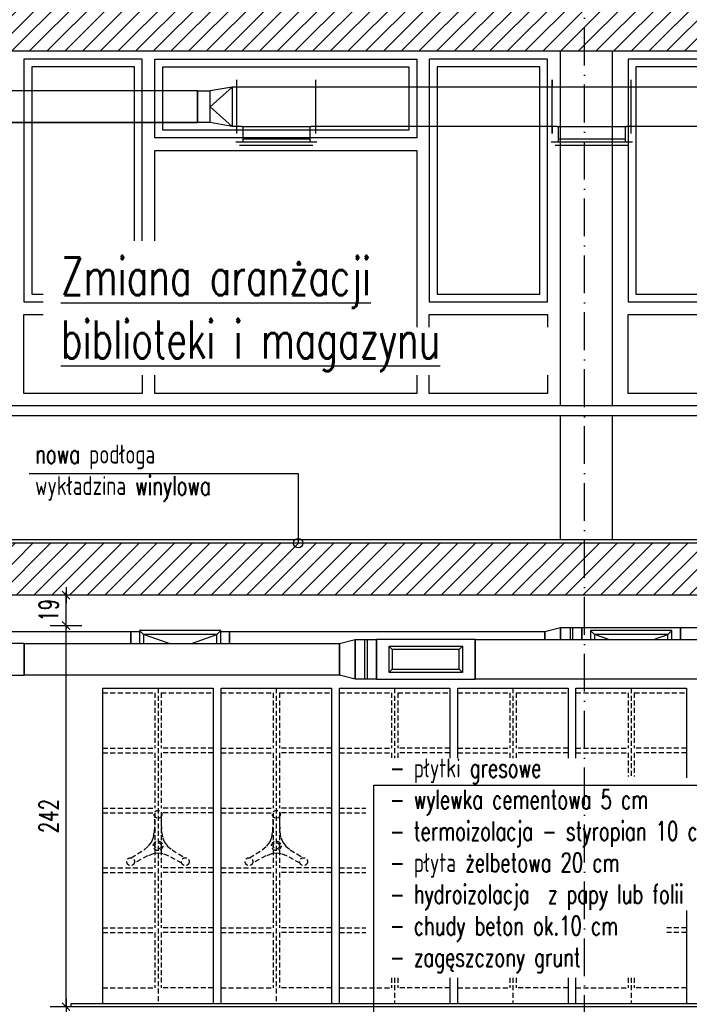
# Model space of a CAD drawing. Header units: millimetres. Extents: x 167273 to 188273, y -125105 to -88145.
# Tile 82 of 210: x 174254 to 174678, y -106800 to -106175. Entities that reach past the tile are written whole.
import ezdxf

# ---------------------------------------------------------------- set-up
doc = ezdxf.new("R2010")
doc.units = ezdxf.units.MM
doc.header["$PDMODE"] = 35
doc.header["$PDSIZE"] = 5
doc.linetypes.add('ACAD_ISO10W100', pattern=[18, 12, -3, 0, -3])
doc.linetypes.add('HIDDEN', pattern=[9.525, 6.35, -3.175])
for name, color, linetype in [('a-op_leader', 9, 'Continuous'), ('a-op_text', 9, 'Continuous'), ('a-osie', 1, 'ACAD_ISO10W100'), ('a-poziomy', 9, 'Continuous'), ('a-wymiary', 9, 'Continuous'), ('b-cienka', 9, 'Continuous'), ('b-widokowa', 7, 'Continuous'), ('b-ściany', 2, 'Continuous'), ('c-meb_przerywana', 5, 'HIDDEN'), ('c-meble', 5, 'Continuous'), ('h-hatch', 8, 'Continuous')]:
    doc.layers.add(name, color=color, linetype=linetype)
doc.layers.add('x-pom', color=6, linetype='HIDDEN', plot=False)
doc.styles.add('PPAB_100', font='romans.shx', dxfattribs={"width": 0.7, "height": 12})
doc.dimstyles.new('newPPAB_100', dxfattribs={"dimscale": 0, "dimtxt": 16, "dimasz": 1, "dimexe": 10, "dimexo": 10, "dimgap": 5, "dimtad": 1, "dimdec": 0, "dimzin": 0, "dimdsep": 46, "dimtxsty": 'PPAB_100', "dimblk": 'tick_50', "dimcen": 0.09, "dimdle": 5, "dimse1": 1, "dimse2": 1, "dimclrd": 9, "dimclre": 9, "dimclrt": 161, "dimadec": 0, "dimazin": 0, "dimtfac": 1, "dimtdec": 0, "dimtix": 1, "dimtmove": 2, "dimatfit": 0, "dimldrblk": 'tick_50', "dimfxl": 0, "dimtolj": 1, "dimtzin": 0, "dimarcsym": 0})
pattern_1 = [(45, (0, 10000), (-5.61266008, 5.61266008), [])]

# ---------------------------------------------------------------- blocks, each defined once
blk = doc.blocks.new('tick_50')
at = {"color": 9, "ltscale": 20}
for p, q in [((0, 10), (0, -10)), ((-5, 0), (5, 0))]:
    blk.add_line(p, q, dxfattribs=at)
at = {"color": 0}
blk.add_line((2.5, 2.5), (-2.5, -2.5), dxfattribs=at)
blk = doc.blocks.new('*D229')
at = {"layer": 'a-wymiary', "color": 9, "lineweight": -2}
for p, q in [((174283.13, -106539.35), (174283.13, -106538.35)), ((174283.13, -106559.55), (174283.13, -106540.35)), ((174283.13, -106560.55), (174283.13, -106561.55))]:
    blk.add_line(p, q, dxfattribs=at)
at = {"layer": 'Defpoints', "color": 0}
for p in [(174240.44, -106540.35), (174283.13, -106540.35), (174231.65, -106559.55)]:
    blk.add_point(p, dxfattribs=at)
at = {"layer": 'a-wymiary', "color": 9, "lineweight": -2}
for p, rotation in [((174283.13, -106540.35), 270), ((174283.13, -106559.55), 90)]:
    blk.add_blockref('tick_50', p, dxfattribs=dict(at, rotation=rotation))
at = {"layer": 'a-wymiary', "color": 161, "insert": (174272.13, -106549.95), "char_height": 12, "attachment_point": 5, "rotation": 90, "style": 'PPAB_100'}
blk.add_mtext('\\A1;19', dxfattribs=at)
blk = doc.blocks.new('went_piwnica_przekroj')
at = {"layer": 'h-hatch', "extrusion": (-1.22465e-16, -1, 1.83697e-16)}
for p, q in [((3667.99, -1133.16, -50.43), (3667.99, -1128.66, -50.43)), ((3717.98, -1133.16, -50.43), (3717.98, -1128.66, -50.43)), ((3868.02, -1133.16, -50.43), (3868.02, -1128.66, -50.43)), ((3917.98, -1133.16, -50.43), (3917.98, -1128.66, -50.43)), ((3642.99, -1135.66, -50.43), (3642.99, -1155.66, -50.43)), ((3642.99, -1135.66, -50.43), (3650.99, -1135.66, -50.43)), ((3664.99, -1133.16, -50.43), (3650.99, -1135.66, -50.43)), ((3650.99, -1145.66, -50.43), (3664.99, -1133.16, -50.43)), ((3650.99, -1145.66, -50.43), (3650.99, -1135.66, -50.43)), ((3664.99, -1133.16, -50.43), (3664.99, -1158.16, -50.43)), ((3667.99, -1133.16, -50.43), (3664.99, -1133.16, -50.43)), ((3667.99, -1158.16, -50.43), (3667.99, -1133.16, -50.43)), ((3717.98, -1158.16, -50.43), (3717.98, -1133.16, -50.43)), ((3867.98, -1133.16, -50.43), (3717.98, -1133.16, -50.43)), ((3868, -1133.16, -50.43), (3867.98, -1133.16, -50.43)), ((3917.98, -1158.16, -50.43), (3917.98, -1133.16, -50.43)), ((4067.98, -1133.16, -50.43), (3917.98, -1133.16, -50.43)), ((3650.99, -1155.66, -50.43), (3650.99, -1145.66, -50.43)), ((3664.99, -1158.16, -50.43), (3650.99, -1145.66, -50.43)), ((3642.99, -1155.66, -50.43), (3416.99, -1155.66, -50.43)), ((3650.99, -1155.66, -50.43), (3642.99, -1155.66, -50.43)), ((3650.99, -1155.66, -50.43), (3642.99, -1155.66, -50.43)), ((3664.99, -1158.16, -50.43), (3650.99, -1155.66, -50.43)), ((3664.99, -1158.16, -50.43), (3650.99, -1155.66, -50.43)), ((3667.99, -1158.16, -50.43), (3664.99, -1158.16, -50.43)), ((3667.99, -1162.66, -50.43), (3667.99, -1158.16, -50.43)), ((3717.98, -1162.66, -50.43), (3717.98, -1158.16, -50.43)), ((3867.98, -1158.16, -50.43), (3717.98, -1158.16, -50.43)), ((3868, -1158.16, -50.43), (3867.98, -1158.16, -50.43)), ((3868.02, -1162.66, -50.43), (3868.02, -1158.16, -50.43)), ((3917.98, -1162.66, -50.43), (3917.98, -1158.16, -50.43)), ((4067.98, -1158.16, -50.43), (3917.98, -1158.16, -50.43)), ((3533.12, -1486.16, -50.43), (3470.62, -1486.16, -50.43)), ((3533.12, -1486.16, -50.43), (3533.12, -1506.16, -50.43)), ((3533.12, -1486.16, -50.43), (3733.12, -1486.16, -50.43)), ((3533.12, -1496.16, -50.43), (3533.12, -1486.16, -50.43)), ((3733.12, -1486.16, -50.43), (3743.02, -1483.66, -50.43)), ((3733.12, -1486.16, -50.43), (3733.12, -1506.16, -50.43)), ((3733.12, -1506.16, -50.43), (3733.12, -1486.16, -50.43)), ((3743.02, -1508.66, -50.43), (3743.02, -1483.66, -50.43)), ((3743.02, -1483.66, -50.43), (3743.02, -1508.66, -50.43)), ((3743.02, -1483.66, -50.43), (3756.52, -1483.66, -50.43)), ((3749.02, -1483.66, -50.43), (3749.02, -1508.66, -50.43)), ((3750.52, -1483.66, -50.43), (3750.52, -1508.66, -50.43)), ((3756.52, -1483.66, -50.43), (3756.52, -1496.16, -50.43)), ((3819.02, -1483.66, -50.43), (3756.52, -1483.66, -50.43)), ((3756.52, -1508.66, -50.43), (3756.52, -1483.66, -50.43)), ((3819.02, -1483.66, -50.43), (3819.02, -1508.66, -50.43)), ((3819.02, -1483.66, -50.43), (4019.02, -1483.66, -50.43)), ((3819.02, -1496.16, -50.43), (3819.02, -1483.66, -50.43)), ((3533.12, -1506.16, -50.43), (3533.12, -1496.16, -50.43)), ((3756.52, -1496.16, -50.43), (3756.52, -1508.66, -50.43)), ((3819.02, -1508.66, -50.43), (3819.02, -1496.16, -50.43)), ((3470.62, -1506.16, -50.43), (3533.12, -1506.16, -50.43)), ((3733.12, -1506.16, -50.43), (3533.12, -1506.16, -50.43)), ((3743.02, -1508.66, -50.43), (3733.12, -1506.16, -50.43)), ((3756.52, -1508.66, -50.43), (3743.02, -1508.66, -50.43)), ((3756.52, -1508.66, -50.43), (3819.02, -1508.66, -50.43)), ((4019.02, -1508.66, -50.43), (3819.02, -1508.66, -50.43))]:
    blk.add_line(p, q, dxfattribs=at)
at = {"layer": 'h-hatch', "extrusion": (1.22465e-16, 0, -1)}
for p, q in [((3668, -1133.16, -50.43), (3668, -1128.66, -50.43)), ((3718, -1133.16, -50.43), (3718, -1128.66, -50.43)), ((3868, -1133.16, -50.43), (3868, -1128.66, -50.43)), ((3918, -1133.16, -50.43), (3918, -1128.66, -50.43)), ((3668, -1158.16, -50.43), (3668, -1133.16, -50.43)), ((3671, -1133.16, -50.43), (3668, -1133.16, -50.43)), ((3715, -1133.16, -50.43), (3671, -1133.16, -50.43)), ((3718, -1133.16, -50.43), (3715, -1133.16, -50.43)), ((3718, -1158.16, -50.43), (3718, -1133.16, -50.43)), ((3868, -1158.16, -50.43), (3868, -1133.16, -50.43)), ((3871, -1133.16, -50.43), (3868, -1133.16, -50.43)), ((3915, -1133.16, -50.43), (3871, -1133.16, -50.43)), ((3918, -1133.16, -50.43), (3915, -1133.16, -50.43)), ((3918, -1158.16, -50.43), (3918, -1133.16, -50.43)), ((3668, -1162.66, -50.43), (3668, -1158.16, -50.43)), ((3671, -1158.16, -50.43), (3668, -1158.16, -50.43)), ((3671, -1158.16, -50.43), (3671.75, -1158.16, -50.43)), ((3671.75, -1158.16, -50.43), (3714.25, -1158.16, -50.43)), ((3671.75, -1158.16, -50.43), (3671.75, -1165.16, -50.43)), ((3714.25, -1158.16, -50.43), (3715, -1158.16, -50.43)), ((3714.25, -1158.16, -50.43), (3714.25, -1165.16, -50.43)), ((3718, -1158.16, -50.43), (3715, -1158.16, -50.43)), ((3718, -1162.66, -50.43), (3718, -1158.16, -50.43)), ((3868, -1162.66, -50.43), (3868, -1158.16, -50.43)), ((3871, -1158.16, -50.43), (3868, -1158.16, -50.43)), ((3871, -1158.16, -50.43), (3871.75, -1158.16, -50.43)), ((3871.75, -1158.16, -50.43), (3914.25, -1158.16, -50.43)), ((3871.75, -1158.16, -50.43), (3871.75, -1165.16, -50.43)), ((3914.25, -1158.16, -50.43), (3915, -1158.16, -50.43)), ((3914.25, -1158.16, -50.43), (3914.25, -1165.16, -50.43)), ((3918, -1158.16, -50.43), (3915, -1158.16, -50.43)), ((3918, -1162.66, -50.43), (3918, -1158.16, -50.43)), ((3671.75, -1165.16, -50.43), (3671.75, -1168.16, -50.43)), ((3714.25, -1165.16, -50.43), (3714.25, -1168.16, -50.43)), ((3871.75, -1165.16, -50.43), (3871.75, -1168.16, -50.43)), ((3914.25, -1165.16, -50.43), (3914.25, -1168.16, -50.43)), ((3671.75, -1168.16, -50.43), (3667.25, -1168.16, -50.43)), ((3714.25, -1168.16, -50.43), (3671.75, -1168.16, -50.43)), ((3718.75, -1168.16, -50.43), (3714.25, -1168.16, -50.43)), ((3871.75, -1168.16, -50.43), (3867.25, -1168.16, -50.43)), ((3914.25, -1168.16, -50.43), (3871.75, -1168.16, -50.43)), ((3918.75, -1168.16, -50.43), (3914.25, -1168.16, -50.43))]:
    blk.add_line(p, q, dxfattribs=at)
at = {"layer": 'h-hatch', "extrusion": (1.22465e-16, 1, -6.12323e-17)}
for p, q in [((3668.02, -1133.16, -50.43), (3668.02, -1128.66, -50.43)), ((3718.02, -1133.16, -50.43), (3718.02, -1128.66, -50.43)), ((3918.02, -1133.16, -50.43), (3918.02, -1128.66, -50.43)), ((3667.99, -1134.91, -50.43), (3668, -1134.91, -50.43)), ((3668, -1135.64, -50.43), (3667.99, -1135.63, -50.43)), ((3667.99, -1155.69, -50.43), (3668, -1155.67, -50.43)), ((3668, -1156.41, -50.43), (3667.99, -1156.41, -50.43)), ((3668.02, -1162.66, -50.43), (3668.02, -1158.16, -50.43)), ((3671.02, -1158.16, -50.43), (3671.75, -1158.16, -50.43)), ((3714.25, -1158.16, -50.43), (3715.02, -1158.16, -50.43)), ((3718.02, -1162.66, -50.43), (3718.02, -1158.16, -50.43)), ((3871.02, -1158.16, -50.43), (3871.75, -1158.16, -50.43)), ((3914.25, -1158.16, -50.43), (3915.02, -1158.16, -50.43)), ((3918.02, -1162.66, -50.43), (3918.02, -1158.16, -50.43))]:
    blk.add_line(p, q, dxfattribs=at)
at = {"layer": 'h-hatch'}
for p, q in [((3642.99, -1135.66, -50.43), (3416.99, -1135.66, -50.43)), ((3642.99, -1145.66, -50.43), (3642.99, -1135.66, -50.43)), ((3642.99, -1155.66, -50.43), (3642.99, -1145.66, -50.43)), ((3416.99, -1155.66, -50.43), (3642.99, -1155.66, -50.43)), ((3608.84, -1480.41, -50.43), (3608.84, -1486.16, -50.43)), ((3655.34, -1480.41, -50.43), (3608.84, -1480.41, -50.43)), ((3625.04, -1486.16, -50.43), (3608.84, -1480.41, -50.43)), ((3639.13, -1486.16, -50.43), (3655.34, -1480.41, -50.43)), ((3655.34, -1486.16, -50.43), (3655.34, -1480.41, -50.43)), ((3894.74, -1480.41, -50.43), (3894.74, -1483.66, -50.43)), ((3941.24, -1480.41, -50.43), (3894.74, -1480.41, -50.43)), ((3903.9, -1483.66, -50.43), (3894.74, -1480.41, -50.43)), ((3932.08, -1483.66, -50.43), (3941.24, -1480.41, -50.43)), ((3941.24, -1483.66, -50.43), (3941.24, -1480.41, -50.43))]:
    blk.add_line(p, q, dxfattribs=at)
at = {"layer": 'h-hatch', "extrusion": (3.08149e-32, -1, 6.12323e-17)}
for p, q in [((3671.75, -1166.16, -50.43), (3671.75, -1168.16, -50.43)), ((3714.25, -1166.16, -50.43), (3671.75, -1166.16, -50.43)), ((3714.25, -1166.16, -50.43), (3714.25, -1168.16, -50.43)), ((3871.75, -1166.16, -50.43), (3871.75, -1168.16, -50.43)), ((3914.25, -1166.16, -50.43), (3871.75, -1166.16, -50.43)), ((3914.25, -1166.16, -50.43), (3914.25, -1168.16, -50.43)), ((3671.75, -1168.16, -50.43), (3669.75, -1168.16, -50.43)), ((3716.25, -1170.16, -50.43), (3669.75, -1170.16, -50.43)), ((3716.25, -1170.16, -50.43), (3669.75, -1170.16, -50.43)), ((3716.25, -1170.16, -50.43), (3669.75, -1170.16, -50.43)), ((3714.25, -1168.16, -50.43), (3671.75, -1168.16, -50.43)), ((3716.25, -1168.16, -50.43), (3714.25, -1168.16, -50.43)), ((3871.75, -1168.16, -50.43), (3869.75, -1168.16, -50.43)), ((3916.25, -1170.16, -50.43), (3869.75, -1170.16, -50.43)), ((3916.25, -1170.16, -50.43), (3869.75, -1170.16, -50.43)), ((3916.25, -1170.16, -50.43), (3869.75, -1170.16, -50.43)), ((3914.25, -1168.16, -50.43), (3871.75, -1168.16, -50.43)), ((3916.25, -1168.16, -50.43), (3914.25, -1168.16, -50.43))]:
    blk.add_line(p, q, dxfattribs=at)
at = {"layer": 'h-hatch', "extrusion": (2.44929e-16, 1, -1.83697e-16)}
for p, q in [((3600.84, -1478.66, -50.43), (3400.84, -1478.66, -50.43)), ((3600.84, -1478.66, -50.43), (3600.84, -1486.16, -50.43)), ((3606.34, -1478.66, -50.43), (3600.84, -1478.66, -50.43)), ((3600.84, -1486.16, -50.43), (3600.84, -1478.66, -50.43)), ((3606.34, -1477.91, -50.43), (3608.84, -1480.41, -50.43)), ((3606.34, -1477.91, -50.43), (3606.34, -1486.16, -50.43)), ((3657.84, -1477.91, -50.43), (3606.34, -1477.91, -50.43)), ((3657.84, -1477.91, -50.43), (3655.34, -1480.41, -50.43)), ((3657.84, -1486.16, -50.43), (3657.84, -1477.91, -50.43)), ((3663.34, -1478.66, -50.43), (3657.84, -1478.66, -50.43)), ((3663.34, -1478.66, -50.43), (3663.34, -1486.16, -50.43)), ((3863.34, -1478.66, -50.43), (3663.34, -1478.66, -50.43)), ((3663.34, -1486.16, -50.43), (3663.34, -1478.66, -50.43)), ((3873.24, -1476.16, -50.43), (3863.34, -1478.66, -50.43)), ((3863.34, -1478.66, -50.43), (3863.34, -1483.66, -50.43)), ((3863.34, -1483.66, -50.43), (3863.34, -1478.66, -50.43)), ((3873.24, -1483.66, -50.43), (3873.24, -1476.16, -50.43)), ((3873.24, -1476.16, -50.43), (3873.24, -1483.66, -50.43)), ((3886.74, -1476.16, -50.43), (3873.24, -1476.16, -50.43)), ((3879.24, -1476.16, -50.43), (3879.24, -1483.66, -50.43)), ((3880.74, -1476.16, -50.43), (3880.74, -1483.66, -50.43)), ((3886.74, -1476.16, -50.43), (3886.74, -1483.66, -50.43)), ((3949.24, -1476.16, -50.43), (3886.74, -1476.16, -50.43)), ((3886.74, -1483.66, -50.43), (3886.74, -1476.16, -50.43)), ((3892.24, -1477.91, -50.43), (3894.74, -1480.41, -50.43)), ((3892.24, -1477.91, -50.43), (3892.24, -1483.66, -50.43)), ((3943.74, -1477.91, -50.43), (3892.24, -1477.91, -50.43)), ((3943.74, -1477.91, -50.43), (3941.24, -1480.41, -50.43)), ((3943.74, -1483.66, -50.43), (3943.74, -1477.91, -50.43)), ((3949.24, -1476.16, -50.43), (3949.24, -1483.66, -50.43)), ((4149.24, -1476.16, -50.43), (3949.24, -1476.16, -50.43)), ((3949.24, -1483.66, -50.43), (3949.24, -1476.16, -50.43))]:
    blk.add_line(p, q, dxfattribs=at)
at = {"layer": 'h-hatch', "extrusion": (0, -1.22465e-16, -1)}
for p, q in [((3764.52, -1487.91, -50.43), (3766.52, -1489.91, -50.43)), ((3764.52, -1487.91, -50.43), (3811.02, -1487.91, -50.43)), ((3764.52, -1504.41, -50.43), (3764.52, -1487.91, -50.43)), ((3809.02, -1489.91, -50.43), (3766.52, -1489.91, -50.43)), ((3766.52, -1489.91, -50.43), (3766.52, -1502.41, -50.43)), ((3809.02, -1489.91, -50.43), (3811.02, -1487.91, -50.43)), ((3809.02, -1502.41, -50.43), (3809.02, -1489.91, -50.43)), ((3811.02, -1487.91, -50.43), (3811.02, -1504.41, -50.43)), ((3764.52, -1504.41, -50.43), (3766.52, -1502.41, -50.43)), ((3811.02, -1504.41, -50.43), (3764.52, -1504.41, -50.43)), ((3766.52, -1502.41, -50.43), (3809.02, -1502.41, -50.43)), ((3811.02, -1504.41, -50.43), (3809.02, -1502.41, -50.43))]:
    blk.add_line(p, q, dxfattribs=at)

msp = doc.modelspace()

# ---------------------------------------------------------------- hatches: boundary and pattern name
at = {"layer": 'h-hatch'}
h = msp.add_hatch(dxfattribs=at)
h.set_pattern_fill('ANSI31', color=256, scale=2.5, style=0)
h.set_pattern_definition(pattern_1)
h.paths.add_polyline_path([(176745.44, -106155.35), (173125.59, -106155.35), (173157.44, -106171.91), (173157.44, -106195.35), (173455.44, -106195.35), (173455.44, -106505.35), (173487.44, -106505.35), (173487.44, -106195.35), (174981.44, -106195.35), (174981.44, -106300.35), (175011.44, -106300.35), (175011.44, -106195.35), (175746.44, -106195.35), (175746.44, -106505.35), (175776.44, -106505.35), (175776.44, -106195.35), (176129.44, -106195.35), (176129.44, -106505.35), (176159.44, -106505.35), (176159.44, -106195.35), (176517.44, -106195.35), (176517.44, -106505.35), (176547.44, -106505.35), (176547.44, -106195.35), (176710.94, -106195.35), (176710.94, -106505.35), (176745.44, -106505.35), (176745.44, -106342.35), (176944.44, -106342.35), (176944.44, -106330.35), (176745.44, -106330.35)])
h = msp.add_hatch(dxfattribs=at)
h.set_pattern_fill('ANSI31', color=256, scale=2.5, style=0)
h.set_pattern_definition(pattern_1)
h.paths.add_polyline_path([(179254.44, -106505.35), (174991.94, -106505.35), (174991.94, -106507.35), (174186.44, -106507.36), (174186.44, -106540.35), (174994.44, -106540.35), (175009.44, -106540.35), (175326.44, -106540.35), (175326.44, -106726.35), (175370.44, -106726.35), (175370.44, -106540.35), (176510.44, -106540.35), (176510.44, -106726.35), (175379.44, -106726.35), (175379.44, -106746.35), (176547.44, -106746.35), (176547.44, -106540.35), (177148.44, -106540.35), (177148.44, -106760.35), (179407.44, -106760.35), (179407.44, -106523.35), (179385.44, -106523.35), (179385.44, -106680.35), (179273.44, -106680.35), (179254.44, -106680.35), (179254.44, -106695.35), (179385.44, -106695.35), (179385.44, -106740.35), (179254.44, -106740.35), (179254.44, -106695.35)])
h.paths.add_polyline_path([(177178.44, -106540.35), (179211.44, -106540.35), (179211.44, -106740.35), (177178.44, -106740.35)], flags=16)

# ---------------------------------------------------------------- linework, layer by layer
at = {"layer": 'a-op_leader'}
for points in [[(174259.67, -106463.17), (174430.31, -106463.17), (174430.31, -106507.36)], [(174478.3, -106848.35), (174478.3, -106660.82), (174697.22, -106660.82)]]:
    msp.add_lwpolyline(points, dxfattribs=at)
msp.add_circle((174430.31, -106507.36), 3, dxfattribs=at)
at = {"layer": 'a-osie', "ltscale": 2}
msp.add_line((174611.94, -106890.35), (174611.94, -105303.03), dxfattribs=at)
at = {"layer": 'b-cienka'}
for p, q in [((174596.44, -106195.35), (174596.44, -106420.35)), ((174629.44, -106195.35), (174629.44, -106420.35)), ((174981.44, -106420.35), (174240.44, -106420.35)), ((174240.44, -106426.35), (174981.44, -106426.35)), ((174596.44, -106426.35), (174596.44, -106505.35)), ((174629.44, -106426.35), (174629.44, -106505.35))]:
    msp.add_line(p, q, dxfattribs=at)
at = {"layer": 'b-widokowa'}
msp.add_lwpolyline([(174991.94, -106507.35), (173487.44, -106507.38)], dxfattribs=at)
at = {"layer": 'b-ściany'}
for p, q in [((174981.44, -106195.35), (173487.44, -106195.35)), ((175746.44, -106505.35), (173487.44, -106505.35)), ((174994.44, -106540.35), (173498.44, -106540.35))]:
    msp.add_line(p, q, dxfattribs=at)
at = {"layer": 'c-meb_przerywana', "color": 8, "ltscale": 0.5}
for p, q in [((174341.44, -106599.35), (174341.44, -106799.35)), ((174416.44, -106599.35), (174416.44, -106799.35)), ((174491.44, -106599.35), (174491.44, -106643.83)), ((174566.44, -106599.35), (174566.44, -106643.83)), ((174641.44, -106599.35), (174641.44, -106655.3)), ((174306.44, -106602.35), (174339.44, -106602.35)), ((174339.44, -106602.35), (174339.44, -106637.35)), ((174343.44, -106602.35), (174343.44, -106637.35)), ((174343.44, -106602.35), (174376.44, -106602.35)), ((174381.44, -106602.35), (174414.44, -106602.35)), ((174414.44, -106602.35), (174414.44, -106637.35)), ((174418.44, -106602.35), (174418.44, -106637.35)), ((174418.44, -106602.35), (174451.44, -106602.35)), ((174456.44, -106602.35), (174489.44, -106602.35)), ((174489.44, -106602.35), (174489.44, -106637.35)), ((174493.44, -106602.35), (174493.44, -106637.35)), ((174493.44, -106602.35), (174526.44, -106602.35)), ((174531.44, -106602.35), (174564.44, -106602.35)), ((174564.44, -106602.35), (174564.44, -106637.35)), ((174568.44, -106602.35), (174568.44, -106637.35)), ((174568.44, -106602.35), (174601.44, -106602.35)), ((174606.44, -106602.35), (174639.44, -106602.35)), ((174639.44, -106602.35), (174639.44, -106637.35)), ((174643.44, -106602.35), (174643.44, -106637.35)), ((174643.44, -106602.35), (174676.44, -106602.35)), ((174306.44, -106637.35), (174339.44, -106637.35)), ((174376.44, -106637.35), (174343.44, -106637.35)), ((174381.44, -106637.35), (174414.44, -106637.35)), ((174451.44, -106637.35), (174418.44, -106637.35)), ((174456.44, -106637.35), (174489.44, -106637.35)), ((174526.44, -106637.35), (174493.44, -106637.35)), ((174531.44, -106637.35), (174564.44, -106637.35)), ((174601.44, -106637.35), (174568.44, -106637.35)), ((174606.44, -106637.35), (174639.44, -106637.35)), ((174676.44, -106637.35), (174643.44, -106637.35)), ((174306.44, -106640.35), (174339.44, -106640.35)), ((174339.44, -106640.35), (174339.44, -106675.35)), ((174376.44, -106640.35), (174343.44, -106640.35)), ((174343.44, -106640.35), (174343.44, -106675.35)), ((174381.44, -106640.35), (174414.44, -106640.35)), ((174414.44, -106640.35), (174414.44, -106675.35)), ((174451.44, -106640.35), (174418.44, -106640.35)), ((174418.44, -106640.35), (174418.44, -106675.35)), ((174456.44, -106640.35), (174489.44, -106640.35)), ((174489.44, -106640.35), (174489.44, -106643.83)), ((174526.44, -106640.35), (174493.44, -106640.35)), ((174493.44, -106640.35), (174493.44, -106643.83)), ((174531.44, -106640.35), (174564.44, -106640.35)), ((174564.44, -106640.35), (174564.44, -106643.83)), ((174601.44, -106640.35), (174568.44, -106640.35)), ((174568.44, -106640.35), (174568.44, -106643.83)), ((174606.44, -106640.35), (174639.44, -106640.35)), ((174639.44, -106640.35), (174639.44, -106655.3)), ((174676.44, -106640.35), (174643.44, -106640.35)), ((174643.44, -106640.35), (174643.44, -106655.3)), ((174306.44, -106675.35), (174339.44, -106675.35)), ((174376.44, -106675.35), (174343.44, -106675.35)), ((174381.44, -106675.35), (174414.44, -106675.35)), ((174451.44, -106675.35), (174418.44, -106675.35)), ((174456.44, -106675.35), (174473.21, -106675.35)), ((174306.44, -106678.35), (174339.44, -106678.35)), ((174339.44, -106678.35), (174339.44, -106713.35)), ((174376.44, -106678.35), (174343.44, -106678.35)), ((174343.44, -106678.35), (174343.44, -106713.35)), ((174381.44, -106678.35), (174414.44, -106678.35)), ((174414.44, -106678.35), (174414.44, -106713.35)), ((174451.44, -106678.35), (174418.44, -106678.35)), ((174418.44, -106678.35), (174418.44, -106713.35)), ((174456.44, -106678.35), (174473.21, -106678.35)), ((174306.44, -106713.35), (174339.44, -106713.35)), ((174376.44, -106713.35), (174343.44, -106713.35)), ((174381.44, -106713.35), (174414.44, -106713.35)), ((174451.44, -106713.35), (174418.44, -106713.35)), ((174456.44, -106713.35), (174473.21, -106713.35)), ((174306.44, -106716.35), (174339.44, -106716.35)), ((174339.44, -106716.35), (174339.44, -106751.35)), ((174376.44, -106716.35), (174343.44, -106716.35)), ((174343.44, -106716.35), (174343.44, -106751.35)), ((174381.44, -106716.35), (174414.44, -106716.35)), ((174414.44, -106716.35), (174414.44, -106751.35)), ((174451.44, -106716.35), (174418.44, -106716.35)), ((174418.44, -106716.35), (174418.44, -106751.35)), ((174456.44, -106716.35), (174473.21, -106716.35)), ((174306.44, -106751.35), (174339.44, -106751.35)), ((174376.44, -106751.35), (174343.44, -106751.35)), ((174381.44, -106751.35), (174414.44, -106751.35)), ((174451.44, -106751.35), (174418.44, -106751.35)), ((174456.44, -106751.35), (174473.21, -106751.35)), ((174676.44, -106751.35), (174664.15, -106751.35)), ((174306.44, -106754.35), (174339.44, -106754.35)), ((174339.44, -106754.35), (174339.44, -106789.35)), ((174376.44, -106754.35), (174343.44, -106754.35)), ((174343.44, -106754.35), (174343.44, -106789.35)), ((174381.44, -106754.35), (174414.44, -106754.35)), ((174414.44, -106754.35), (174414.44, -106789.35)), ((174451.44, -106754.35), (174418.44, -106754.35)), ((174418.44, -106754.35), (174418.44, -106789.35)), ((174456.44, -106754.35), (174473.21, -106754.35)), ((174676.44, -106754.35), (174664.15, -106754.35)), ((174489.44, -106783.05), (174489.44, -106789.35)), ((174491.44, -106783.05), (174491.44, -106799.35)), ((174493.44, -106783.05), (174493.44, -106789.35)), ((174564.44, -106783.05), (174564.44, -106789.35)), ((174566.44, -106783.05), (174566.44, -106799.35)), ((174568.44, -106783.05), (174568.44, -106789.35)), ((174639.44, -106783.05), (174639.44, -106789.35)), ((174641.44, -106783.05), (174641.44, -106799.35)), ((174643.44, -106783.05), (174643.44, -106789.35)), ((174306.44, -106789.35), (174339.44, -106789.35)), ((174376.44, -106789.35), (174343.44, -106789.35)), ((174381.44, -106789.35), (174414.44, -106789.35)), ((174451.44, -106789.35), (174418.44, -106789.35)), ((174456.44, -106789.35), (174489.44, -106789.35)), ((174526.44, -106789.35), (174493.44, -106789.35)), ((174531.44, -106789.35), (174564.44, -106789.35)), ((174601.44, -106789.35), (174568.44, -106789.35)), ((174606.44, -106789.35), (174639.44, -106789.35)), ((174676.44, -106789.35), (174643.44, -106789.35))]:
    msp.add_line(p, q, dxfattribs=at)
at = {"layer": 'c-meble', "color": 8, "ltscale": 0.5}
for p, q in [((174306.44, -106599.35), (174376.44, -106599.35)), ((174376.44, -106599.35), (174376.44, -106799.35)), ((174381.44, -106599.35), (174451.44, -106599.35)), ((174451.44, -106599.35), (174451.44, -106799.35)), ((174456.44, -106599.35), (174526.44, -106599.35)), ((174526.44, -106599.35), (174526.44, -106643.83)), ((174531.44, -106599.35), (174601.44, -106599.35)), ((174601.44, -106599.35), (174601.44, -106643.83)), ((174606.44, -106599.35), (174676.44, -106599.35)), ((174676.44, -106599.35), (174676.44, -106656.27)), ((174676.44, -106740.34), (174676.44, -106799.35)), ((174526.44, -106783.05), (174526.44, -106799.35)), ((174601.44, -106783.05), (174601.44, -106799.35)), ((174306.44, -106799.35), (174376.44, -106799.35)), ((174381.44, -106799.35), (174451.44, -106799.35)), ((174456.44, -106799.35), (174526.44, -106799.35)), ((174531.44, -106799.35), (174601.44, -106799.35)), ((174606.44, -106799.35), (174676.44, -106799.35))]:
    msp.add_line(p, q, dxfattribs=at)
for points in [[(174306.44, -106799.35), (174306.44, -106599.35)], [(174381.44, -106799.35), (174381.44, -106599.35)], [(174456.44, -106799.35), (174456.44, -106599.35)], [(174531.44, -106643.83), (174531.44, -106599.35)], [(174606.44, -106643.83), (174606.44, -106599.35)], [(174531.44, -106799.35), (174531.44, -106783.05)], [(174606.44, -106799.35), (174606.44, -106783.05)]]:
    msp.add_lwpolyline(points, dxfattribs=at)
at = {"layer": 'c-meble', "color": 8}
msp.add_lwpolyline([(174286.44, -106801.35), (174286.44, -106799.35), (174979.44, -106799.35), (174979.44, -106801.35)], close=True, dxfattribs=at)
at = {"layer": 'h-hatch'}
for points in [[(174331.44, -106315.61), (174331.44, -106200.35), (174256.44, -106200.35), (174256.44, -106354.35), (174268.58, -106354.35)], [(174326.44, -106315.61), (174326.44, -106205.35), (174261.44, -106205.35), (174261.44, -106349.35), (174268.58, -106349.35)], [(174339.44, -106315.61), (174339.44, -106258.35), (174505.44, -106258.35), (174505.44, -106370.35)], [(174331.44, -106400.83), (174331.44, -106412.35), (174256.44, -106412.35), (174256.44, -106362.35), (174268.58, -106362.35)], [(174513.44, -106362.35), (174588.44, -106362.35), (174588.44, -106370.35)], [(174513.44, -106370.35), (174513.44, -106362.35)], [(174639.44, -106362.35), (174714.44, -106362.35), (174714.44, -106412.35), (174639.44, -106412.35), (174639.44, -106362.35)], [(174505.44, -106400.83), (174505.44, -106412.35), (174339.44, -106412.35), (174339.44, -106400.83)], [(174588.44, -106400.83), (174588.44, -106412.35), (174513.44, -106412.35), (174513.44, -106400.83)]]:
    msp.add_lwpolyline(points, dxfattribs=at)
for points in [[(174339.44, -106200.35), (174505.44, -106200.35), (174505.44, -106250.35), (174339.44, -106250.35)], [(174513.44, -106354.35), (174588.44, -106354.35), (174588.44, -106200.35), (174513.44, -106200.35)], [(174639.44, -106354.35), (174714.44, -106354.35), (174714.44, -106200.35), (174639.44, -106200.35)], [(174344.44, -106205.35), (174500.44, -106205.35), (174500.44, -106245.35), (174344.44, -106245.35)], [(174518.44, -106349.35), (174583.44, -106349.35), (174583.44, -106205.35), (174518.44, -106205.35)], [(174644.44, -106349.35), (174709.44, -106349.35), (174709.44, -106205.35), (174644.44, -106205.35)]]:
    msp.add_lwpolyline(points, close=True, dxfattribs=at)
at = {"layer": 'x-pom', "color": 8, "ltscale": 0.5}
for points in [[(174324.41, -106706.87), (174328.51, -106704.47), (174332.56, -106701.88), (174335.46, -106699.5), (174337.4, -106697.02), (174338.58, -106694.09), (174339.19, -106690.39), (174339.41, -106685.59), (174339.43, -106680.84)], [(174343.45, -106680.84), (174343.47, -106685.59), (174343.7, -106690.39), (174344.3, -106694.09), (174345.48, -106697.02), (174347.43, -106699.5), (174350.33, -106701.88), (174354.38, -106704.47), (174358.48, -106706.87)], [(174399.41, -106706.87), (174403.51, -106704.47), (174407.56, -106701.88), (174410.46, -106699.5), (174412.4, -106697.02), (174413.58, -106694.09), (174414.19, -106690.39), (174414.41, -106685.59), (174414.43, -106680.84)], [(174418.45, -106680.84), (174418.47, -106685.59), (174418.7, -106690.39), (174419.3, -106694.09), (174420.48, -106697.02), (174422.43, -106699.5), (174425.33, -106701.88), (174429.38, -106704.47), (174433.48, -106706.87)], [(174356.47, -106710.35), (174352.34, -106707.99), (174348.07, -106705.78), (174344.57, -106704.46), (174341.44, -106704.02), (174338.32, -106704.46), (174334.81, -106705.78), (174330.54, -106707.99), (174326.42, -106710.35)], [(174431.47, -106710.35), (174427.34, -106707.99), (174423.07, -106705.78), (174419.57, -106704.46), (174416.44, -106704.02), (174413.32, -106704.46), (174409.81, -106705.78), (174405.54, -106707.99), (174401.42, -106710.35)]]:
    msp.add_lwpolyline(points, dxfattribs=at)
for centre, radius in [((174341.44, -106679.35), 2.5), ((174416.44, -106679.35), 2.5), ((174341.44, -106699.35), 3), ((174341.44, -106699.35), 2), ((174416.44, -106699.35), 3), ((174416.44, -106699.35), 2), ((174324.12, -106709.35), 2.5), ((174358.76, -106709.35), 2.5), ((174399.12, -106709.35), 2.5), ((174433.76, -106709.35), 2.5)]:
    msp.add_circle(centre, radius, dxfattribs=at)

# ---------------------------------------------------------------- block references
at = {"layer": 'h-hatch'}
msp.add_blockref('went_piwnica_przekroj', (170723.44, -105084.89), dxfattribs=at)

# ---------------------------------------------------------------- texts
at = {"layer": 'a-op_text', "ltscale": 0.5, "char_height": 12, "attachment_point": 1, "style": 'PPAB_100'}
for s, insert, width in [('{\\Fromans.shx|c238;nowa podłoga\\Pwykładzina winylowa}', (174263.51, -106444.85), 284.3948), ('{\\Fromans.shx|c238;- płytki gresowe\\P- wylewka cementowa 5 cm\\P- termoizolacja - styropian 10 cm\\P- płyta żelbetowa 20 cm\\P- hydroizolacja  z papy lub folii\\P- chudy beton ok.10 cm\\P- zagęszczony grunt}', (174488.46, -106643.92), 474.5811)]:
    msp.add_mtext(s, dxfattribs=dict(at, insert=insert, width=width))
at = {"layer": 'a-poziomy', "ltscale": 0.5, "insert": (174279.91, -106362.17), "char_height": 24, "width": 787.3546, "attachment_point": 4, "style": 'PPAB_100'}
msp.add_mtext('{\\Fromans.shx|c238;\\LZmiana aranżacji \\Pbiblioteki i magazynu}', dxfattribs=at)

# ---------------------------------------------------------------- dimensions: what is measured, and where the dimension line sits
at = {"layer": 'a-wymiary'}
dim = msp.add_linear_dim(base=(174283.13, -106540.35), p1=(174231.65, -106559.55), p2=(174240.44, -106540.35), angle=90, dimstyle='newPPAB_100', override={"dimscale": 1}, dxfattribs=at)
dim.commit()
dim.dimension.update_dxf_attribs({"geometry": '*D229', "text_midpoint": (174272.13, -106549.95)})
msp.add_linear_dim(base=(174283.13, -106559.55), p1=(174231.65, -106801.35), p2=(174231.65, -106559.55), angle=90, dimstyle='newPPAB_100', override={"dimscale": 1}, dxfattribs=at).render()

doc.saveas('drawing.dxf')
